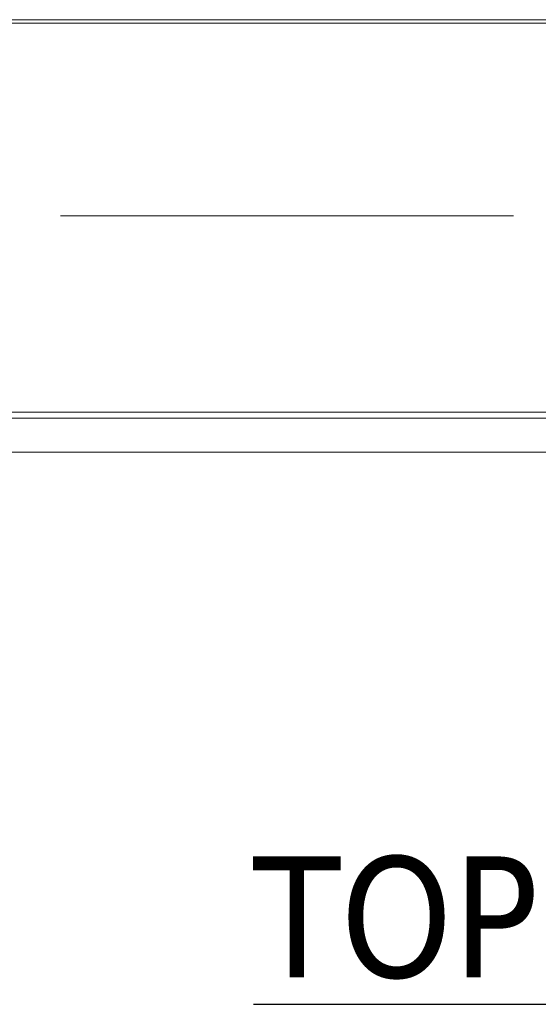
# Model space of a CAD drawing. Header units: inches. Extents: x 15 to 424, y 13 to 263.
# Tile 57 of 125: x 125 to 138, y 227 to 252. Entities that reach past the tile are written whole.
import ezdxf

# ---------------------------------------------------------------- set-up
doc = ezdxf.new("R2010")
doc.units = ezdxf.units.IN
doc.header["$LTSCALE"] = 26
doc.header["$MEASUREMENT"] = 0
doc.linetypes.add('CHAIN', pattern=[0.7087, 0.4724, -0.0591, 0.1181, -0.0591])
for name, color, linetype, lineweight in [('Centerline (ANSI)', 7, 'Continuous', 5), ('Symbol (ANSI)', 7, 'Continuous', 5), ('Visible (ANSI)', 7, 'Continuous', 5)]:
    doc.layers.add(name, color=color, linetype=linetype, lineweight=lineweight)
doc.styles.add('Text Style168', font='tahoma.ttf')

msp = doc.modelspace()

# ---------------------------------------------------------------- linework, layer by layer
at = {"layer": 'Centerline (ANSI)', "linetype": 'CHAIN', "ltscale": 0.952448}
msp.add_line((108.1769, 246.9077), (173.3645, 246.9077), dxfattribs=at)
at = {"layer": 'Symbol (ANSI)', "lineweight": 30}
msp.add_line((130.7076, 226.5594), (150.3934, 226.5594), dxfattribs=at)
at = {"layer": 'Visible (ANSI)'}
for p, q in [((170.7395, 251.9702), (110.8019, 251.9702)), ((110.8019, 251.8765), (170.7395, 251.8765)), ((170.7395, 241.8452), (110.8019, 241.8452)), ((111.4281, 241.6849), (140.5734, 241.6849)), ((140.5734, 240.8099), (111.4483, 240.8099))]:
    msp.add_line(p, q, dxfattribs=at)

# ---------------------------------------------------------------- texts
at = {"layer": 'Symbol (ANSI)', "insert": (130.7051, 227.1957), "char_height": 3.12, "attachment_point": 7, "style": 'Text Style168'}
msp.add_mtext('TOP VIEW', dxfattribs=at)

doc.saveas('drawing.dxf')
